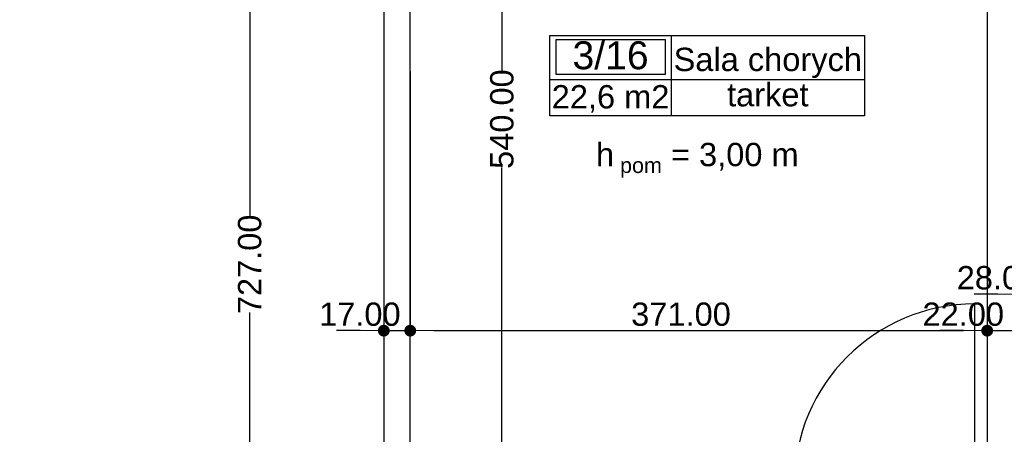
# Model space of a CAD drawing. Header units: millimetres. Extents: x -175445 to -20415, y -559200 to 231527.
# Tile 171 of 256: x -134202 to -127871, y -90836 to -88167. Entities that reach past the tile are written whole.
import ezdxf
from ezdxf.enums import TextEntityAlignment as Align

# ---------------------------------------------------------------- set-up
doc = ezdxf.new("R2010")
doc.units = ezdxf.units.MM
doc.header["$MEASUREMENT"] = 0
for name, color, linetype in [('Drzwi', 7, 'Continuous'), ('Strefa', 7, 'Continuous'), ('Tekst', 7, 'Continuous'), ('Wymiary', 63, 'Continuous'), ('Ściana', 7, 'Continuous')]:
    doc.layers.add(name, color=color, linetype=linetype)
doc.styles.add('Arial', font='txt')
doc.styles.add('Times new roman', font='txt')
doc.dimstyles.new('GENERATED_STYLE__1', dxfattribs={"dimtxt": 150, "dimasz": 152, "dimexe": 0.18, "dimexo": 0, "dimgap": 0.09, "dimtad": 1, "dimtih": 1, "dimtoh": 1, "dimlfac": 0.1, "dimzin": 0, "dimdsep": 46, "dimtxsty": 'Arial', "dimblk": 'ARROWHEAD_11', "dimblk1": 'ARROWHEAD_11', "dimblk2": 'ARROWHEAD_11', "dimcen": 0.09, "dimclrd": 114, "dimclre": 114, "dimclrt": 114, "dimazin": 0, "dimtfac": 1, "dimtdec": 4, "dimtmove": 0, "dimatfit": 3, "dimfxl": 1, "dimtolj": 1, "dimtzin": 0, "dimarcsym": 0})
doc.dimstyles.new('GENERATED_STYLE__3', dxfattribs={"dimtxt": 150, "dimasz": 152, "dimexe": 0.18, "dimexo": 0, "dimgap": 0.09, "dimtad": 1, "dimlfac": 0.1, "dimzin": 0, "dimdsep": 46, "dimtxsty": 'Arial', "dimblk": 'ARROWHEAD_11', "dimblk1": 'ARROWHEAD_11', "dimblk2": 'ARROWHEAD_11', "dimcen": 0.09, "dimclrd": 114, "dimclre": 114, "dimclrt": 114, "dimazin": 0, "dimtfac": 1, "dimtdec": 4, "dimtmove": 2, "dimatfit": 3, "dimfxl": 1, "dimtolj": 1, "dimtzin": 0, "dimarcsym": 0})

# ---------------------------------------------------------------- blocks, each defined once
blk = doc.blocks.new('Sala chorych_3_16_18', base_point=(-124320.3, 40365.1))
at = {"layer": 'Strefa'}
for p, q in [((-125099.3, 40648), (-123077.5, 40648)), ((-125099.3, 40129.4), (-125099.3, 40648)), ((-124320.3, 40648), (-124320.3, 40129.4)), ((-123077.5, 40648), (-123077.5, 40129.4)), ((-125060.4, 40622.1), (-124359.2, 40622.1)), ((-125060.4, 40395.8), (-125060.4, 40622.1)), ((-124359.2, 40622.1), (-124359.2, 40395.8)), ((-124359.2, 40395.8), (-125060.4, 40395.8)), ((-125099.3, 40365.1), (-123077.5, 40365.1)), ((-123077.5, 40129.4), (-125099.3, 40129.4))]:
    blk.add_line(p, q, dxfattribs=at)
at = {"layer": 'Strefa', "style": 'Arial'}
for tag, height, p in [('ROOM_NUMBER', 180, (-124709.8, 40520.1)), ('ROOM_NAME', 150, (-123698.9, 40493.5)), ('ROOM_CALC_AREA', 150, (-124709.8, 40253.1)), ('floor_f', 150, (-123698.9, 40266.5))]:
    blk.add_attdef(tag, text='', height=height, dxfattribs=at).set_placement(p, align=Align.MIDDLE_CENTER)
blk = doc.blocks.new('ARROWHEAD_11')
at = {"color": 0, "linetype": 'Continuous', "lineweight": 0}
blk.add_line((0, 0), (-1, 0), dxfattribs=at)
at = {"color": 0, "linetype": 'Continuous', "lineweight": 0, "const_width": 0.25, "flags": 128}
blk.add_lwpolyline([(-0.125, 0, 1), (0.125, 0, 1)], format="xyb", close=True, dxfattribs=at)
blk = doc.blocks.new('*D3399')
at = {"layer": 'Defpoints', "color": 0}
for p in [(-127760.7, -89756.6), (-127480.7, -89756.6), (-127480.7, -89933.5)]:
    blk.add_point(p, dxfattribs=at)
at = {"layer": 'Wymiary', "color": 114, "lineweight": -2}
for p, q in [((-127760.7, -89756.6), (-127760.7, -89933.7)), ((-127480.7, -89756.6), (-127480.7, -89933.7)), ((-127912.7, -89933.5), (-128064.7, -89933.5)), ((-127760.7, -89933.5), (-127480.7, -89933.5)), ((-127328.7, -89933.5), (-127176.7, -89933.5))]:
    blk.add_line(p, q, dxfattribs=at)
at = {"layer": 'Wymiary', "color": 114, "lineweight": -2, "xscale": 152, "yscale": 152, "zscale": 152}
blk.add_blockref('ARROWHEAD_11', (-127760.7, -89933.5), dxfattribs=at)
at = {"layer": 'Wymiary', "color": 114, "lineweight": -2, "xscale": 152, "yscale": 152, "zscale": 152, "rotation": 180}
blk.add_blockref('ARROWHEAD_11', (-127480.7, -89933.5), dxfattribs=at)
at = {"layer": 'Wymiary', "color": 114, "lineweight": 13, "insert": (-127914.6, -89828.5), "char_height": 150, "attachment_point": 5, "style": 'Arial'}
blk.add_mtext('\\A1;28.00', dxfattribs=at)
blk = doc.blocks.new('*D3406')
at = {"layer": 'Defpoints', "color": 0}
for p in [(-131190.7, -86106.6), (-131101.1, -86106.6), (-131490.7, -91506.6)]:
    blk.add_point(p, dxfattribs=at)
at = {"layer": 'Wymiary', "color": 114, "lineweight": -2}
for p, q in [((-131190.7, -86106.6), (-131100.9, -86106.6)), ((-131101.1, -86258.6), (-131101.1, -88495.4)), ((-131101.1, -91354.6), (-131101.1, -89117.8)), ((-131490.7, -91506.6), (-131100.9, -91506.6))]:
    blk.add_line(p, q, dxfattribs=at)
at = {"layer": 'Wymiary', "color": 114, "lineweight": -2, "xscale": 152, "yscale": 152, "zscale": 152}
for p, rotation in [((-131101.1, -86106.6), 90), ((-131101.1, -91506.6), 270)]:
    blk.add_blockref('ARROWHEAD_11', p, dxfattribs=dict(at, rotation=rotation))
at = {"layer": 'Wymiary', "color": 114, "lineweight": 13, "insert": (-131101.1, -88806.6), "char_height": 150, "attachment_point": 5, "rotation": 90, "style": 'Arial'}
blk.add_mtext('\\A1;540.00', dxfattribs=at)
blk = doc.blocks.new('*D3414')
at = {"layer": 'Defpoints', "color": 0}
for p in [(-132722.5, -86106.6), (-132220.7, -86106.6), (-132220.7, -93376.6)]:
    blk.add_point(p, dxfattribs=at)
at = {"layer": 'Wymiary', "color": 114, "lineweight": -2}
for p, q in [((-132220.7, -86106.6), (-132722.7, -86106.6)), ((-132722.5, -86258.6), (-132722.5, -89431)), ((-132722.5, -93224.6), (-132722.5, -90052.2)), ((-132220.7, -93376.6), (-132722.7, -93376.6))]:
    blk.add_line(p, q, dxfattribs=at)
at = {"layer": 'Wymiary', "color": 114, "lineweight": -2, "xscale": 152, "yscale": 152, "zscale": 152}
for p, rotation in [((-132722.5, -86106.6), 90), ((-132722.5, -93376.6), 270)]:
    blk.add_blockref('ARROWHEAD_11', p, dxfattribs=dict(at, rotation=rotation))
at = {"layer": 'Wymiary', "color": 114, "lineweight": 13, "insert": (-132722.5, -89741.6), "char_height": 150, "attachment_point": 5, "rotation": 90, "style": 'Arial'}
blk.add_mtext('\\A1;727.00', dxfattribs=at)
blk = doc.blocks.new('*D3520')
at = {"layer": 'Defpoints', "color": 0}
for p in [(-134800.7, -89412.8), (-131860.7, -92058.1), (-131860.7, -92831.6)]:
    blk.add_point(p, dxfattribs=at)
at = {"layer": 'Wymiary', "color": 114, "lineweight": -2}
for p, q in [((-134800.7, -89412.8), (-134800.7, -92058.3)), ((-134648.7, -92058.1), (-132012.7, -92058.1)), ((-131860.7, -92831.6), (-131860.7, -92057.9))]:
    blk.add_line(p, q, dxfattribs=at)
at = {"layer": 'Wymiary', "color": 114, "lineweight": -2, "xscale": 152, "yscale": 152, "zscale": 152, "rotation": 180}
blk.add_blockref('ARROWHEAD_11', (-134800.7, -92058.1), dxfattribs=at)
at = {"layer": 'Wymiary', "color": 114, "lineweight": -2, "xscale": 152, "yscale": 152, "zscale": 152}
blk.add_blockref('ARROWHEAD_11', (-131860.7, -92058.1), dxfattribs=at)
at = {"layer": 'Wymiary', "color": 114, "lineweight": 13, "insert": (-133330.7, -91953.1), "char_height": 150, "attachment_point": 5, "style": 'Arial'}
blk.add_mtext('\\A1;294.00', dxfattribs=at)
blk = doc.blocks.new('*D3563')
at = {"layer": 'Defpoints', "color": 0}
for p in [(-131860.7, -88499.2), (-131690.7, -88499.2), (-131690.7, -90168.2)]:
    blk.add_point(p, dxfattribs=at)
at = {"layer": 'Wymiary', "color": 114, "lineweight": -2}
for p, q in [((-131860.7, -88499.2), (-131860.7, -90168.3)), ((-131690.7, -88499.2), (-131690.7, -90168.3)), ((-132012.7, -90168.2), (-132164.7, -90168.2)), ((-131860.7, -90168.2), (-131690.7, -90168.2)), ((-131538.7, -90168.2), (-131386.7, -90168.2))]:
    blk.add_line(p, q, dxfattribs=at)
at = {"layer": 'Wymiary', "color": 114, "lineweight": -2, "xscale": 152, "yscale": 152, "zscale": 152}
blk.add_blockref('ARROWHEAD_11', (-131860.7, -90168.2), dxfattribs=at)
at = {"layer": 'Wymiary', "color": 114, "lineweight": -2, "xscale": 152, "yscale": 152, "zscale": 152, "rotation": 180}
blk.add_blockref('ARROWHEAD_11', (-131690.7, -90168.2), dxfattribs=at)
at = {"layer": 'Wymiary', "color": 114, "lineweight": 13, "insert": (-132014.6, -90063.2), "char_height": 150, "attachment_point": 5, "style": 'Arial'}
blk.add_mtext('\\A1;17.00', dxfattribs=at)
blk = doc.blocks.new('*D3564')
at = {"layer": 'Defpoints', "color": 0}
for p in [(-127980.7, -88383), (-131690.7, -88499.2), (-127980.7, -90168.2)]:
    blk.add_point(p, dxfattribs=at)
at = {"layer": 'Wymiary', "color": 114, "lineweight": -2}
for p, q in [((-127980.7, -88383), (-127980.7, -90168.3)), ((-131690.7, -88499.2), (-131690.7, -90168.3)), ((-131538.7, -90168.2), (-128132.7, -90168.2))]:
    blk.add_line(p, q, dxfattribs=at)
at = {"layer": 'Wymiary', "color": 114, "lineweight": -2, "xscale": 152, "yscale": 152, "zscale": 152, "rotation": 180}
blk.add_blockref('ARROWHEAD_11', (-131690.7, -90168.2), dxfattribs=at)
at = {"layer": 'Wymiary', "color": 114, "lineweight": -2, "xscale": 152, "yscale": 152, "zscale": 152}
blk.add_blockref('ARROWHEAD_11', (-127980.7, -90168.2), dxfattribs=at)
at = {"layer": 'Wymiary', "color": 114, "lineweight": 13, "insert": (-129949.6, -90063.2), "char_height": 150, "attachment_point": 5, "style": 'Arial'}
blk.add_mtext('\\A1;371.00', dxfattribs=at)
blk = doc.blocks.new('*D3565')
at = {"layer": 'Defpoints', "color": 0}
for p in [(-127980.7, -88383), (-127760.7, -88383), (-127760.7, -90168.2)]:
    blk.add_point(p, dxfattribs=at)
at = {"layer": 'Wymiary', "color": 114, "lineweight": -2}
for p, q in [((-127980.7, -88383), (-127980.7, -90168.3)), ((-127760.7, -88383), (-127760.7, -90168.3)), ((-128132.7, -90168.2), (-128284.7, -90168.2)), ((-127980.7, -90168.2), (-127760.7, -90168.2)), ((-127608.7, -90168.2), (-127456.7, -90168.2))]:
    blk.add_line(p, q, dxfattribs=at)
at = {"layer": 'Wymiary', "color": 114, "lineweight": -2, "xscale": 152, "yscale": 152, "zscale": 152}
blk.add_blockref('ARROWHEAD_11', (-127980.7, -90168.2), dxfattribs=at)
at = {"layer": 'Wymiary', "color": 114, "lineweight": -2, "xscale": 152, "yscale": 152, "zscale": 152, "rotation": 180}
blk.add_blockref('ARROWHEAD_11', (-127760.7, -90168.2), dxfattribs=at)
at = {"layer": 'Wymiary', "color": 114, "lineweight": 13, "insert": (-128134.6, -90063.2), "char_height": 150, "attachment_point": 5, "style": 'Arial'}
blk.add_mtext('\\A1;22.00', dxfattribs=at)

msp = doc.modelspace()

# ---------------------------------------------------------------- linework, layer by layer
at = {"layer": 'Drzwi'}
msp.add_line((-128060.722, -91156.604), (-128060.722, -89996.604), dxfattribs=at)
msp.add_arc((-128060.722, -91156.604), 1160, 90, 180, dxfattribs=at)
at = {"layer": 'Ściana', "flags": 128}
for points in [[(-127980.722, -85746.604), (-127980.722, -91156.604)], [(-131860.722, -86106.604), (-131860.722, -91656.604)], [(-131690.722, -91506.604), (-131690.722, -86106.604)]]:
    msp.add_lwpolyline(points, dxfattribs=at)

# ---------------------------------------------------------------- block references
at = {"layer": 'Strefa'}
ref = msp.add_blockref('Sala chorych_3_16_18', (-130013.018, -88550.744), dxfattribs=at)
ref.add_attrib('ROOM_NAME', 'Sala chorych', dxfattribs={"color": 7, "height": 150, "style": 'Arial'}).set_placement((-129391.654, -88422.343), align=Align.MIDDLE_CENTER)
ref.add_attrib('ROOM_NUMBER', '3/16', dxfattribs={"color": 7, "height": 180, "style": 'Arial'}).set_placement((-130402.538, -88395.796), align=Align.MIDDLE_CENTER)
ref.add_attrib('ROOM_CALC_AREA', '22,6 m2', dxfattribs={"color": 7, "height": 150, "style": 'Arial'}).set_placement((-130402.538, -88662.797), align=Align.MIDDLE_CENTER)
ref.add_attrib('floor_f', 'tarket', dxfattribs={"color": 7, "height": 150, "style": 'Arial'}).set_placement((-129391.654, -88649.426), align=Align.MIDDLE_CENTER)

# ---------------------------------------------------------------- texts
at = {"layer": 'Tekst', "insert": (-129844.738, -88915.814), "char_height": 150, "attachment_point": 2, "style": 'Times new roman'}
msp.add_mtext('\\A1;{\\fArial|b0|i0|c0|p38;h\\fArial|b0|i0|c0|p38;\\A1{\\H.66x;\\S ^  pom;}\\fArial|b0|i0|c0|p38; = 3,00 m}', dxfattribs=at)

# ---------------------------------------------------------------- dimensions: what is measured, and where the dimension line sits
at = {"layer": 'Wymiary', "color": 114, "lineweight": 13}
for base, p1, p2, picture, middle in [((-132722.512, -86106.604), (-132220.722, -93376.604), (-132220.722, -86106.604), '*D3414', (-132722.512, -89741.604)), ((-131101.101, -86106.604), (-131490.722, -91506.604), (-131190.722, -86106.604), '*D3406', (-131101.101, -88806.604))]:
    dim = msp.add_linear_dim(base=base, p1=p1, p2=p2, angle=90, dimstyle='GENERATED_STYLE__1', dxfattribs=at)
    dim.commit()
    dim.dimension.update_dxf_attribs({"geometry": picture, "text_midpoint": middle, "dimtype": 160, "text_rotation": 90})
for base, p1, p2, picture, middle in [((-127980.722, -90168.165), (-131690.722, -88499.171), (-127980.722, -88383.005), '*D3564', (-129949.551, -90063.165)), ((-127760.722, -90168.165), (-127980.722, -88383.005), (-127760.722, -88383.005), '*D3565', (-128134.551, -90063.165)), ((-131690.722, -90168.165), (-131860.722, -88499.171), (-131690.722, -88499.171), '*D3563', (-132014.551, -90063.165)), ((-131860.722, -92058.094), (-134800.722, -89412.779), (-131860.722, -92831.604), '*D3520', (-133330.722, -91953.094)), ((-127480.722, -89933.508), (-127760.722, -89756.604), (-127480.722, -89756.604), '*D3399', (-127914.551, -89828.508))]:
    dim = msp.add_linear_dim(base=base, p1=p1, p2=p2, dimstyle='GENERATED_STYLE__3', dxfattribs=at)
    dim.commit()
    dim.dimension.update_dxf_attribs({"geometry": picture, "text_midpoint": middle, "dimtype": 160})

doc.saveas('drawing.dxf')
